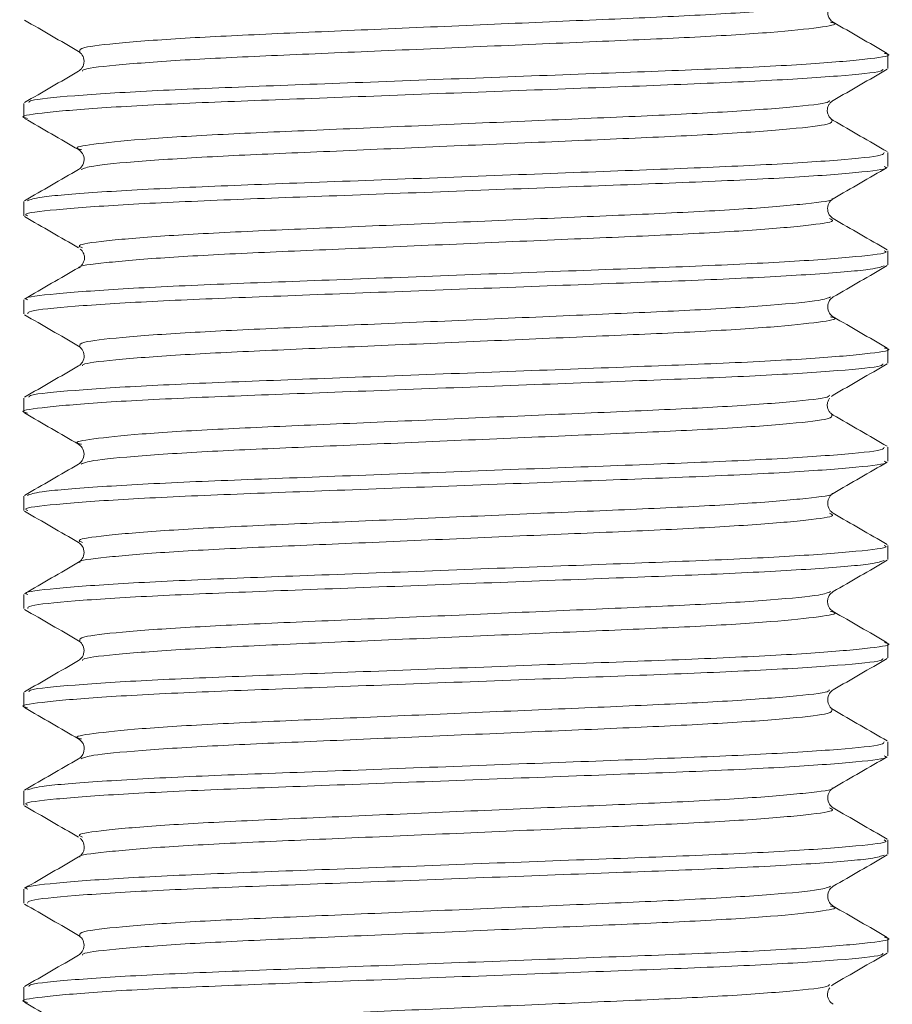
# Model space of a CAD drawing. Header units: millimetres. Extents: x 0 to 210, y 0 to 297.
# Tile 21 of 24: x 108 to 115, y 256 to 264. Entities that reach past the tile are written whole.
import ezdxf

# ---------------------------------------------------------------- set-up
doc = ezdxf.new("R2010")
doc.units = ezdxf.units.MM

msp = doc.modelspace()

# ---------------------------------------------------------------- linework, layer by layer
at = {"color": 179, "linetype": 'Continuous', "lineweight": 15}
for p, q in [((115.2844, 263.5478), (115.2844, 263.6678)), ((107.951, 263.2513), (107.951, 263.1313)), ((115.2844, 262.7148), (115.2844, 262.8344)), ((107.951, 262.4178), (107.951, 262.2978)), ((115.2844, 261.8813), (115.2844, 262.0013)), ((107.951, 261.5844), (107.951, 261.4648)), ((115.2844, 261.0478), (115.2844, 261.1678)), ((107.951, 260.7513), (107.951, 260.6313)), ((114.8058, 260.7637), (114.8191, 260.7753)), ((115.2844, 260.2148), (115.2844, 260.3344)), ((107.951, 259.9178), (107.951, 259.7978)), ((115.2844, 259.3813), (115.2844, 259.5013)), ((107.951, 259.0844), (107.951, 258.9648)), ((115.2844, 258.5478), (115.2844, 258.6678)), ((107.951, 258.2513), (107.951, 258.1313)), ((115.2844, 257.7148), (115.2844, 257.8344)), ((107.951, 257.4178), (107.951, 257.2978)), ((115.2844, 256.8813), (115.2844, 257.0013)), ((107.951, 256.5844), (107.951, 256.4648)), ((115.2844, 256.0478), (115.2844, 256.1678)), ((107.951, 255.7513), (107.951, 255.6312)), ((114.8057, 255.7627), (114.8191, 255.7752))]:
    msp.add_line(p, q, dxfattribs=at)
for points, knots in [([(114.7956, 264.1084), (114.774, 264.099), (114.7234, 264.077), (114.3219, 264.0384), (113.6859, 263.9978), (112.8693, 263.9629), (111.9445, 263.9228), (110.9837, 263.881), (110.0876, 263.843), (109.3202, 263.8068), (108.7514, 263.7652), (108.4205, 263.7256), (108.4249, 263.7027), (108.427, 263.692)], [0, 0, 0, 0, 0.070807, 0.166358, 0.260989, 0.352067, 0.446304, 0.54197, 0.634882, 0.726698, 0.822089, 0.91703, 1, 1, 1, 1]), ([(114.819, 263.9406), (114.8087, 263.948), (114.7894, 263.9619), (114.7671, 264.0167), (114.7813, 264.0787), (114.807, 264.0991), (114.8191, 264.1086)], [0, 0, 0, 0, 0.314055, 0.581047, 0.804138, 1, 1, 1, 1]), ([(107.9572, 263.9575), (108.0337, 263.9133), (108.1867, 263.8248), (108.3396, 263.7363), (108.4161, 263.692)], [0, 0, 0, 0, 0.500051, 1, 1, 1, 1]), ([(114.7964, 263.9407), (114.808, 263.9379), (114.8721, 263.9226), (114.7211, 263.8954), (114.3315, 263.8536), (113.6834, 263.813), (112.8699, 263.7781), (111.9443, 263.738), (110.9837, 263.6962), (110.0879, 263.6582), (109.3187, 263.6221), (108.7573, 263.5806), (108.4558, 263.5468), (108.4501, 263.5293), (108.4484, 263.5241)], [0, 0, 0, 0, 0.020581, 0.112961, 0.20858, 0.303278, 0.394419, 0.488723, 0.584456, 0.677434, 0.769314, 0.864771, 0.959779, 1, 1, 1, 1]), ([(115.2782, 263.6749), (115.2017, 263.7192), (115.0488, 263.8076), (114.8958, 263.8962), (114.8193, 263.9404)], [0, 0, 0, 0, 0.500051, 1, 1, 1, 1]), ([(107.9948, 263.2588), (107.9966, 263.2643), (108.0024, 263.2821), (108.3486, 263.3162), (108.9909, 263.3577), (109.8696, 263.3939), (110.8932, 263.4319), (111.9909, 263.4737), (113.0486, 263.5138), (113.9781, 263.5487), (114.7188, 263.5893), (115.1632, 263.6311), (115.3363, 263.658), (115.2653, 263.673), (115.2536, 263.6755)], [0, 0, 0, 0, 0.042694, 0.137673, 0.233102, 0.324958, 0.41791, 0.513615, 0.607891, 0.699009, 0.793679, 0.889269, 0.981624, 1, 1, 1, 1]), ([(108.4161, 263.692), (108.4275, 263.6833), (108.4505, 263.6658), (108.4681, 263.6079), (108.4505, 263.55), (108.4275, 263.5325), (108.4161, 263.5238)], [0, 0, 0, 0, 0.248556, 0.4999976, 0.7514416, 1, 1, 1, 1]), ([(115.2407, 263.5404), (115.2394, 263.535), (115.235, 263.5173), (114.8921, 263.4833), (114.2528, 263.4418), (113.3758, 263.4056), (112.3535, 263.3676), (111.256, 263.3259), (110.1974, 263.2857), (109.2662, 263.2508), (108.5231, 263.2103), (108.0751, 263.1684), (107.8999, 263.1413), (107.9706, 263.1262), (107.9829, 263.1236)], [0, 0, 0, 0, 0.041735, 0.136675, 0.232108, 0.323994, 0.416883, 0.512568, 0.606868, 0.697967, 0.792593, 0.888182, 0.980579, 1, 1, 1, 1]), ([(108.4161, 263.5237), (108.3396, 263.4795), (108.1867, 263.391), (108.0337, 263.3025), (107.9572, 263.2583)], [0, 0, 0, 0, 0.499949, 1, 1, 1, 1]), ([(114.8193, 263.2754), (114.8958, 263.3196), (115.0488, 263.4081), (115.2017, 263.4966), (115.2782, 263.5409)], [0, 0, 0, 0, 0.4999494, 1, 1, 1, 1]), ([(114.7872, 263.275), (114.7859, 263.27), (114.7814, 263.2526), (114.4828, 263.219), (113.9239, 263.1775), (113.1563, 263.1412), (112.2616, 263.1033), (111.3012, 263.0615), (110.3747, 263.0214), (109.5598, 262.9865), (108.9097, 262.9459), (108.5169, 262.9041), (108.3639, 262.8767), (108.4278, 262.8613), (108.44, 262.8584)], [0, 0, 0, 0, 0.039251, 0.134219, 0.229682, 0.321592, 0.414508, 0.510221, 0.604549, 0.695673, 0.790327, 0.885945, 0.978367, 1, 1, 1, 1]), ([(114.8193, 263.1071), (114.8112, 263.111), (114.8005, 263.1162), (114.7765, 263.1526), (114.7686, 263.181), (114.77, 263.2114), (114.781, 263.239), (114.7981, 263.2611), (114.8126, 263.2708), (114.8193, 263.2754)], [0, 0, 0, 0, 0.475009, 0.62903, 0.743334, 0.828864, 0.895694, 0.951395, 1, 1, 1, 1]), ([(107.9573, 263.1241), (108.0337, 263.0799), (108.1867, 262.9914), (108.3397, 262.9029), (108.4162, 262.8587)], [0, 0, 0, 0, 0.5000506, 1, 1, 1, 1]), ([(114.8073, 263.1071), (114.8101, 263.0966), (114.8161, 263.0738), (114.4887, 263.0343), (113.9223, 262.9927), (113.1567, 262.9565), (112.2615, 262.9186), (111.301, 262.8768), (110.3754, 262.8366), (109.5574, 262.8018), (108.919, 262.7612), (108.514, 262.7224), (108.4616, 262.7002), (108.4391, 262.6907)], [0, 0, 0, 0, 0.082, 0.176913, 0.272319, 0.364175, 0.457036, 0.552693, 0.646965, 0.738036, 0.832634, 0.928196, 1, 1, 1, 1]), ([(115.2782, 262.8416), (115.2017, 262.8858), (115.0487, 262.9743), (114.8958, 263.0628), (114.8193, 263.1071)], [0, 0, 0, 0, 0.5000505, 1, 1, 1, 1]), ([(107.9819, 262.4255), (108.0081, 262.4353), (108.0683, 262.4578), (108.5337, 262.4969), (109.2635, 262.5374), (110.1981, 262.5723), (111.2558, 262.6125), (112.3535, 262.6542), (113.376, 262.6921), (114.2519, 262.7284), (114.8955, 262.77), (115.2521, 262.8065), (115.2512, 262.8265), (115.2509, 262.8344)], [0, 0, 0, 0, 0.075452, 0.172887, 0.269341, 0.3622, 0.458321, 0.555853, 0.650537, 0.744197, 0.841474, 0.938247, 1, 1, 1, 1]), ([(108.4161, 262.8587), (108.4284, 262.8489), (108.4551, 262.8276), (108.4685, 262.7647), (108.4445, 262.71), (108.4263, 262.6974), (108.4161, 262.6904)], [0, 0, 0, 0, 0.181624, 0.395809, 0.663786, 1, 1, 1, 1]), ([(108.4161, 262.6904), (108.3396, 262.6462), (108.1867, 262.5577), (108.0337, 262.4692), (107.9572, 262.4249)], [0, 0, 0, 0, 0.4999495, 1, 1, 1, 1]), ([(115.2514, 262.7148), (115.2606, 262.7109), (115.2987, 262.6948), (115.0454, 262.664), (114.4992, 262.6222), (113.6863, 262.5833), (112.7065, 262.5478), (111.6239, 262.5065), (110.5406, 262.4651), (109.5592, 262.4296), (108.7441, 262.3908), (108.1944, 262.349), (107.9382, 262.318), (107.9754, 262.3018), (107.9846, 262.2978)], [0, 0, 0, 0, 0.02965, 0.123522, 0.219287, 0.312749, 0.404238, 0.499463, 0.594711, 0.686232, 0.779646, 0.875408, 0.969324, 1, 1, 1, 1]), ([(114.8193, 262.442), (114.8957, 262.4863), (115.0487, 262.5748), (115.2017, 262.6632), (115.2782, 262.7075)], [0, 0, 0, 0, 0.499949, 1, 1, 1, 1]), ([(114.8085, 262.442), (114.8101, 262.4409), (114.8308, 262.4275), (114.6114, 262.3996), (114.141, 262.3579), (113.4276, 262.319), (112.5706, 262.2835), (111.6231, 262.2422), (110.6752, 262.2008), (109.816, 262.1652), (109.104, 262.1265), (108.6179, 262.0847), (108.3876, 262.0508), (108.4323, 262.0318), (108.4483, 262.025)], [0, 0, 0, 0, 0.008144, 0.102025, 0.197801, 0.291271, 0.382768, 0.478003, 0.573262, 0.66479, 0.758212, 0.853985, 0.94791, 1, 1, 1, 1]), ([(114.8193, 262.2738), (114.8069, 262.2837), (114.7794, 262.3058), (114.7668, 262.3694), (114.7921, 262.4238), (114.8094, 262.4354), (114.8193, 262.442)], [0, 0, 0, 0, 0.1707259, 0.3777903, 0.6462587, 1, 1, 1, 1]), ([(107.9572, 262.2908), (108.0337, 262.2466), (108.1867, 262.1581), (108.3397, 262.0696), (108.4161, 262.0254)], [0, 0, 0, 0, 0.500051, 1, 1, 1, 1]), ([(114.787, 262.2741), (114.803, 262.2675), (114.8487, 262.2486), (114.6215, 262.2149), (114.1383, 262.1731), (113.4283, 262.1343), (112.5704, 262.0988), (111.6232, 262.0574), (110.675, 262.0161), (109.8166, 261.9805), (109.1014, 261.9417), (108.6277, 261.9), (108.4061, 261.8718), (108.4263, 261.8583), (108.4281, 261.8571)], [0, 0, 0, 0, 0.0510252, 0.1449046, 0.2406781, 0.3341466, 0.4256407, 0.5208739, 0.6161309, 0.707657, 0.8010772, 0.8968481, 0.990771, 1, 1, 1, 1]), ([(115.2782, 262.0083), (115.2017, 262.0525), (115.0487, 262.141), (114.8958, 262.2295), (114.8193, 262.2737)], [0, 0, 0, 0, 0.50005, 1, 1, 1, 1]), ([(107.9846, 261.5844), (107.9754, 261.5884), (107.9382, 261.6046), (108.1944, 261.6356), (108.7441, 261.6774), (109.5592, 261.7162), (110.5406, 261.7517), (111.6239, 261.7931), (112.7065, 261.8344), (113.6863, 261.8699), (114.4992, 261.9088), (115.0454, 261.9506), (115.2987, 261.9814), (115.2606, 261.9975), (115.2514, 262.0013)], [0, 0, 0, 0, 0.030676, 0.124592, 0.220354, 0.313768, 0.405289, 0.500537, 0.595762, 0.687251, 0.780713, 0.876478, 0.97035, 1, 1, 1, 1]), ([(108.4296, 262.0136), (108.4341, 262.0111), (108.4413, 262.0072), (108.4591, 261.9801), (108.4672, 261.952), (108.4658, 261.9215), (108.4547, 261.8935), (108.4374, 261.8714), (108.4229, 261.8616), (108.4161, 261.8571)], [0, 0, 0, 0, 0.338858, 0.536258, 0.680807, 0.787366, 0.869944, 0.939106, 1, 1, 1, 1]), ([(108.4161, 261.8571), (108.3396, 261.8128), (108.1867, 261.7243), (108.0337, 261.6358), (107.9572, 261.5916)], [0, 0, 0, 0, 0.49995, 1, 1, 1, 1]), ([(115.2526, 261.8736), (115.2275, 261.864), (115.1695, 261.8417), (114.7085, 261.8027), (113.9814, 261.7621), (113.0486, 261.7272), (111.9919, 261.6871), (110.8939, 261.6454), (109.8701, 261.6073), (108.9922, 261.5712), (108.3456, 261.5296), (107.985, 261.4929), (107.9843, 261.4727), (107.984, 261.4648)], [0, 0, 0, 0, 0.074359, 0.171782, 0.268272, 0.361138, 0.457221, 0.554763, 0.649502, 0.743118, 0.840377, 0.937181, 1, 1, 1, 1]), ([(114.8193, 261.6087), (114.8958, 261.6529), (115.0487, 261.7415), (115.2017, 261.8299), (115.2782, 261.8742)], [0, 0, 0, 0, 0.4999495, 1, 1, 1, 1]), ([(114.7955, 261.6084), (114.774, 261.599), (114.7235, 261.577), (114.3223, 261.5384), (113.6864, 261.4978), (112.8699, 261.4629), (111.9451, 261.4228), (110.9844, 261.381), (110.0881, 261.343), (109.3207, 261.3069), (108.7517, 261.2653), (108.4206, 261.2256), (108.4249, 261.2027), (108.4269, 261.192)], [0, 0, 0, 0, 0.070728, 0.166278, 0.260912, 0.35199, 0.446225, 0.541892, 0.634807, 0.726621, 0.82201, 0.916953, 1, 1, 1, 1]), ([(114.8193, 261.4404), (114.8079, 261.4491), (114.7849, 261.4667), (114.7673, 261.5246), (114.7849, 261.5824), (114.8079, 261.6), (114.8193, 261.6087)], [0, 0, 0, 0, 0.248556, 0.499998, 0.751442, 1, 1, 1, 1]), ([(107.9572, 261.4575), (108.0337, 261.4133), (108.1867, 261.3248), (108.3396, 261.2363), (108.4161, 261.192)], [0, 0, 0, 0, 0.50005, 1, 1, 1, 1]), ([(114.7963, 261.4407), (114.808, 261.4379), (114.8722, 261.4227), (114.7213, 261.3955), (114.3318, 261.3537), (113.6839, 261.313), (112.8705, 261.2781), (111.945, 261.238), (110.9843, 261.1963), (110.0885, 261.1583), (109.3192, 261.1221), (108.7576, 261.0806), (108.4559, 261.0468), (108.4502, 261.0293), (108.4485, 261.0241)], [0, 0, 0, 0, 0.02056, 0.112938, 0.208557, 0.303258, 0.394402, 0.488704, 0.58444, 0.677421, 0.7693, 0.864758, 0.959769, 1, 1, 1, 1]), ([(115.2782, 261.1749), (115.2017, 261.2192), (115.0487, 261.3077), (114.8958, 261.3962), (114.8193, 261.4404)], [0, 0, 0, 0, 0.50005, 1, 1, 1, 1]), ([(107.9949, 260.7588), (107.9967, 260.7643), (108.0025, 260.7822), (108.349, 260.8163), (108.9914, 260.8578), (109.8703, 260.8939), (110.8939, 260.9319), (111.9917, 260.9737), (113.0493, 261.0138), (113.9787, 261.0487), (114.7193, 261.0893), (115.1634, 261.1311), (115.3363, 261.158), (115.2653, 261.173), (115.2536, 261.1755)], [0, 0, 0, 0, 0.042703, 0.137686, 0.233115, 0.324969, 0.417925, 0.513631, 0.607906, 0.699025, 0.793699, 0.889288, 0.981642, 1, 1, 1, 1]), ([(108.4164, 261.1919), (108.4265, 261.1848), (108.4447, 261.1721), (108.4685, 261.1176), (108.4551, 261.0547), (108.4285, 261.0336), (108.4163, 261.0239)], [0, 0, 0, 0, 0.33328, 0.601478, 0.816701, 1, 1, 1, 1]), ([(115.2407, 261.0403), (115.2394, 261.035), (115.2351, 261.0173), (114.8924, 260.9834), (114.2533, 260.9418), (113.3765, 260.9056), (112.3542, 260.8677), (111.2567, 260.8259), (110.1981, 260.7857), (109.2668, 260.7509), (108.5235, 260.7103), (108.0754, 260.6685), (107.8999, 260.6413), (107.9706, 260.6263), (107.9829, 260.6236)], [0, 0, 0, 0, 0.041642, 0.13659, 0.232035, 0.323933, 0.416829, 0.512523, 0.606835, 0.697944, 0.792578, 0.888178, 0.980587, 1, 1, 1, 1]), ([(108.4161, 261.0238), (108.3397, 260.9795), (108.1867, 260.891), (108.0337, 260.8025), (107.9572, 260.7583)], [0, 0, 0, 0, 0.4999494, 1, 1, 1, 1]), ([(114.8193, 260.7754), (114.8958, 260.8196), (115.0487, 260.9081), (115.2017, 260.9966), (115.2782, 261.0408)], [0, 0, 0, 0, 0.4999495, 1, 1, 1, 1]), ([(114.7872, 260.775), (114.7859, 260.77), (114.7814, 260.7526), (114.483, 260.719), (113.9243, 260.6775), (113.1568, 260.6413), (112.2622, 260.6033), (111.3018, 260.5616), (110.3753, 260.5214), (109.5603, 260.4865), (108.9101, 260.446), (108.5171, 260.4041), (108.364, 260.3767), (108.4278, 260.3613), (108.4399, 260.3584)], [0, 0, 0, 0, 0.0391596, 0.1341364, 0.2296103, 0.3215334, 0.4144557, 0.5101794, 0.6045195, 0.6956527, 0.7903147, 0.8859441, 0.9783798, 1, 1, 1, 1]), ([(114.8193, 260.6071), (114.8125, 260.6117), (114.798, 260.6213), (114.784, 260.6392), (114.7757, 260.6555), (114.7691, 260.6754), (114.7679, 260.7025), (114.7763, 260.731), (114.7846, 260.7427), (114.7894, 260.7494)], [0, 0, 0, 0, 0.0919843, 0.1950322, 0.2530608, 0.3176899, 0.4765918, 0.695938, 1, 1, 1, 1]), ([(107.9572, 260.6242), (108.0337, 260.5799), (108.1867, 260.4915), (108.3396, 260.403), (108.4161, 260.3587)], [0, 0, 0, 0, 0.50005, 1, 1, 1, 1]), ([(114.8073, 260.6072), (114.8101, 260.5966), (114.8162, 260.5738), (114.489, 260.5344), (113.9228, 260.4927), (113.1572, 260.4565), (112.2622, 260.4186), (111.3017, 260.3768), (110.376, 260.3367), (109.5579, 260.3018), (108.9194, 260.2612), (108.5141, 260.2224), (108.4616, 260.2002), (108.439, 260.1907)], [0, 0, 0, 0, 0.082004, 0.176905, 0.272303, 0.364152, 0.457, 0.552648, 0.646912, 0.737973, 0.832559, 0.928112, 1, 1, 1, 1]), ([(115.2782, 260.3416), (115.2017, 260.3859), (115.0487, 260.4744), (114.8957, 260.5629), (114.8192, 260.6071)], [0, 0, 0, 0, 0.500051, 1, 1, 1, 1]), ([(107.9818, 259.9255), (108.0081, 259.9353), (108.0684, 259.9578), (108.5341, 259.9969), (109.2641, 260.0375), (110.1988, 260.0723), (111.2565, 260.1125), (112.3542, 260.1543), (113.3767, 260.1922), (114.2524, 260.2284), (114.8958, 260.27), (115.2523, 260.3065), (115.2512, 260.3266), (115.2508, 260.3344)], [0, 0, 0, 0, 0.075545, 0.172978, 0.269427, 0.362283, 0.458403, 0.555933, 0.65061, 0.74427, 0.841545, 0.938314, 1, 1, 1, 1]), ([(108.4158, 260.3589), (108.4273, 260.3501), (108.4504, 260.3325), (108.4681, 260.2746), (108.4505, 260.2167), (108.4273, 260.199), (108.4158, 260.1902)], [0, 0, 0, 0, 0.248382, 0.499987, 0.751606, 1, 1, 1, 1]), ([(108.4161, 260.1904), (108.3396, 260.1462), (108.1867, 260.0576), (108.0337, 259.9692), (107.9572, 259.9249)], [0, 0, 0, 0, 0.499949, 1, 1, 1, 1]), ([(115.2514, 260.2148), (115.2606, 260.2109), (115.2987, 260.1948), (115.0457, 260.164), (114.4997, 260.1222), (113.6869, 260.0834), (112.7072, 260.0479), (111.6246, 260.0065), (110.5413, 259.9652), (109.5598, 259.9296), (108.7446, 259.8908), (108.1947, 259.8491), (107.9382, 259.818), (107.9754, 259.8018), (107.9846, 259.7978)], [0, 0, 0, 0, 0.029588, 0.123457, 0.219222, 0.312687, 0.404174, 0.499397, 0.594647, 0.68617, 0.779581, 0.875343, 0.969261, 1, 1, 1, 1]), ([(114.8193, 259.942), (114.8958, 259.9863), (115.0487, 260.0748), (115.2017, 260.1633), (115.2782, 260.2075)], [0, 0, 0, 0, 0.49995, 1, 1, 1, 1]), ([(114.8085, 259.942), (114.8102, 259.9409), (114.8309, 259.9276), (114.6116, 259.8996), (114.1414, 259.8579), (113.4282, 259.819), (112.5713, 259.7835), (111.6237, 259.7422), (110.6758, 259.7008), (109.8165, 259.6653), (109.1044, 259.6265), (108.6181, 259.5847), (108.3877, 259.5508), (108.4323, 259.5318), (108.4482, 259.525)], [0, 0, 0, 0, 0.008137, 0.102013, 0.197787, 0.291258, 0.38275, 0.477981, 0.573239, 0.664767, 0.758184, 0.853955, 0.94788, 1, 1, 1, 1]), ([(114.8198, 259.7735), (114.8082, 259.7823), (114.785, 259.7999), (114.7673, 259.8579), (114.785, 259.9158), (114.8082, 259.9335), (114.8197, 259.9423)], [0, 0, 0, 0, 0.248317, 0.499993, 0.751677, 1, 1, 1, 1]), ([(107.9572, 259.7908), (108.0337, 259.7466), (108.1867, 259.6581), (108.3396, 259.5696), (108.4161, 259.5254)], [0, 0, 0, 0, 0.50005, 1, 1, 1, 1]), ([(114.7869, 259.7741), (114.803, 259.7675), (114.8488, 259.7486), (114.6217, 259.7149), (114.1387, 259.6731), (113.4289, 259.6343), (112.5711, 259.5988), (111.6238, 259.5574), (110.6756, 259.5161), (109.8172, 259.4805), (109.1018, 259.4418), (108.628, 259.4), (108.4062, 259.3718), (108.4264, 259.3583), (108.4282, 259.3571)], [0, 0, 0, 0, 0.050957, 0.144834, 0.240608, 0.334081, 0.425574, 0.520806, 0.616065, 0.707594, 0.801012, 0.896784, 0.99071, 1, 1, 1, 1]), ([(115.2782, 259.5083), (115.2017, 259.5525), (115.0487, 259.641), (114.8958, 259.7295), (114.8193, 259.7737)], [0, 0, 0, 0, 0.500051, 1, 1, 1, 1]), ([(107.9846, 259.0844), (107.9754, 259.0884), (107.9382, 259.1046), (108.1947, 259.1356), (108.7446, 259.1774), (109.5598, 259.2162), (110.5413, 259.2517), (111.6246, 259.2931), (112.7072, 259.3345), (113.6869, 259.37), (114.4997, 259.4088), (115.0457, 259.4506), (115.2987, 259.4814), (115.2606, 259.4975), (115.2514, 259.5013)], [0, 0, 0, 0, 0.030739, 0.124657, 0.220419, 0.31383, 0.405353, 0.500603, 0.595826, 0.687313, 0.780778, 0.876543, 0.970412, 1, 1, 1, 1]), ([(108.416, 259.5254), (108.4275, 259.5167), (108.4505, 259.4991), (108.4681, 259.4412), (108.4505, 259.3833), (108.4274, 259.3657), (108.4159, 259.357)], [0, 0, 0, 0, 0.248493, 0.500016, 0.751523, 1, 1, 1, 1]), ([(108.4161, 259.3571), (108.3396, 259.3128), (108.1867, 259.2243), (108.0337, 259.1358), (107.9572, 259.0916)], [0, 0, 0, 0, 0.499949, 1, 1, 1, 1]), ([(115.2525, 259.3736), (115.2275, 259.364), (115.1697, 259.3417), (114.7089, 259.3028), (113.982, 259.2621), (113.0493, 259.2272), (111.9926, 259.1872), (110.8947, 259.1454), (109.8707, 259.1074), (108.9928, 259.0712), (108.3459, 259.0297), (107.9851, 258.9929), (107.9843, 258.9727), (107.984, 258.9648)], [0, 0, 0, 0, 0.074305, 0.171726, 0.268216, 0.361082, 0.457162, 0.554703, 0.649443, 0.743056, 0.840312, 0.937117, 1, 1, 1, 1]), ([(114.8193, 259.1087), (114.8958, 259.153), (115.0487, 259.2415), (115.2017, 259.3299), (115.2782, 259.3742)], [0, 0, 0, 0, 0.4999495, 1, 1, 1, 1]), ([(114.7955, 259.1084), (114.7741, 259.0991), (114.7236, 259.077), (114.3226, 259.0384), (113.6869, 258.9978), (112.8705, 258.9629), (111.9458, 258.9228), (110.985, 258.8811), (110.0887, 258.843), (109.3212, 258.8069), (108.752, 258.7653), (108.4207, 258.7256), (108.4249, 258.7027), (108.4268, 258.692)], [0, 0, 0, 0, 0.070673, 0.166222, 0.260857, 0.351936, 0.446168, 0.541835, 0.634753, 0.726563, 0.821951, 0.916895, 1, 1, 1, 1]), ([(114.8191, 258.9405), (114.8102, 258.9458), (114.7953, 258.9545), (114.7694, 259.0037), (114.7727, 259.0474), (114.7855, 259.0815), (114.8063, 259.0983), (114.8192, 259.1086)], [0, 0, 0, 0, 0.405758, 0.675307, 0.776005, 0.861092, 1, 1, 1, 1]), ([(107.9572, 258.9575), (108.0337, 258.9133), (108.1867, 258.8248), (108.3396, 258.7363), (108.4161, 258.692)], [0, 0, 0, 0, 0.500051, 1, 1, 1, 1]), ([(114.7964, 258.9407), (114.8081, 258.9379), (114.8722, 258.9227), (114.7215, 258.8955), (114.3322, 258.8537), (113.6844, 258.813), (112.8711, 258.7782), (111.9456, 258.7381), (110.9849, 258.6963), (110.0891, 258.6583), (109.3197, 258.6221), (108.7579, 258.5806), (108.456, 258.5468), (108.4502, 258.5293), (108.4485, 258.5241)], [0, 0, 0, 0, 0.020486, 0.112858, 0.208473, 0.303173, 0.394313, 0.48861, 0.584343, 0.677325, 0.769198, 0.864652, 0.959661, 1, 1, 1, 1]), ([(115.2782, 258.6749), (115.2017, 258.7192), (115.0487, 258.8077), (114.8958, 258.8962), (114.8193, 258.9404)], [0, 0, 0, 0, 0.50005, 1, 1, 1, 1]), ([(107.9949, 258.2588), (107.9967, 258.2643), (108.0026, 258.2822), (108.3493, 258.3163), (108.9919, 258.3578), (109.8709, 258.394), (110.8947, 258.432), (111.9924, 258.4737), (113.05, 258.5138), (113.9792, 258.5487), (114.7197, 258.5893), (115.1636, 258.6312), (115.3364, 258.6581), (115.2654, 258.673), (115.2536, 258.6755)], [0, 0, 0, 0, 0.042808, 0.137789, 0.233214, 0.325063, 0.418019, 0.513723, 0.607992, 0.699109, 0.793782, 0.889368, 0.981715, 1, 1, 1, 1]), ([(108.4164, 258.6919), (108.4272, 258.6838), (108.4482, 258.6681), (108.4682, 258.6124), (108.4525, 258.5521), (108.4281, 258.533), (108.4164, 258.5239)], [0, 0, 0, 0, 0.2826999, 0.5450048, 0.7814247, 1, 1, 1, 1]), ([(115.2407, 258.5404), (115.2394, 258.535), (115.2352, 258.5173), (114.8927, 258.4834), (114.2538, 258.4418), (113.3771, 258.4056), (112.3549, 258.3677), (111.2575, 258.3259), (110.1987, 258.2858), (109.2673, 258.2509), (108.524, 258.2103), (108.0756, 258.1685), (107.9, 258.1413), (107.9706, 258.1263), (107.9829, 258.1236)], [0, 0, 0, 0, 0.041603, 0.136551, 0.231998, 0.3239, 0.416794, 0.512489, 0.606805, 0.697915, 0.792548, 0.88815, 0.980565, 1, 1, 1, 1]), ([(108.4161, 258.5237), (108.3396, 258.4795), (108.1867, 258.391), (108.0337, 258.3025), (107.9572, 258.2583)], [0, 0, 0, 0, 0.49995, 1, 1, 1, 1]), ([(114.8193, 258.2754), (114.8958, 258.3196), (115.0488, 258.4081), (115.2017, 258.4966), (115.2782, 258.5409)], [0, 0, 0, 0, 0.499949, 1, 1, 1, 1]), ([(114.7872, 258.275), (114.7859, 258.27), (114.7816, 258.2526), (114.4833, 258.2191), (113.9248, 258.1775), (113.1574, 258.1413), (112.2629, 258.1034), (111.3025, 258.0616), (110.3759, 258.0214), (109.5608, 257.9866), (108.9104, 257.946), (108.5173, 257.9042), (108.364, 257.8767), (108.4278, 257.8613), (108.4399, 257.8584)], [0, 0, 0, 0, 0.0391174, 0.1340938, 0.2295701, 0.3214973, 0.4144177, 0.5101422, 0.604486, 0.6956201, 0.7902814, 0.8859129, 0.9783534, 1, 1, 1, 1]), ([(114.8193, 258.1071), (114.8079, 258.1158), (114.7849, 258.1334), (114.7673, 258.1912), (114.7849, 258.2491), (114.8079, 258.2666), (114.8193, 258.2754)], [0, 0, 0, 0, 0.2485608, 0.5000035, 0.7514427, 1, 1, 1, 1]), ([(107.9572, 258.1242), (108.0337, 258.0799), (108.1867, 257.9915), (108.3396, 257.903), (108.4161, 257.8587)], [0, 0, 0, 0, 0.5000506, 1, 1, 1, 1]), ([(114.8072, 258.1071), (114.81, 258.0966), (114.8163, 258.0739), (114.4893, 258.0344), (113.9233, 257.9927), (113.1578, 257.9565), (112.2628, 257.9186), (111.3023, 257.8768), (110.3766, 257.8367), (109.5584, 257.8018), (108.9197, 257.7612), (108.5143, 257.7224), (108.4616, 257.7002), (108.439, 257.6907)], [0, 0, 0, 0, 0.081872, 0.176783, 0.272193, 0.364056, 0.456912, 0.55257, 0.646848, 0.737919, 0.832515, 0.92808, 1, 1, 1, 1]), ([(115.2782, 257.8416), (115.2017, 257.8858), (115.0487, 257.9743), (114.8958, 258.0628), (114.8193, 258.1071)], [0, 0, 0, 0, 0.50005, 1, 1, 1, 1]), ([(107.9818, 257.4255), (108.0082, 257.4353), (108.0686, 257.4578), (108.5345, 257.4969), (109.2647, 257.5375), (110.1995, 257.5724), (111.2573, 257.6125), (112.3549, 257.6543), (113.3773, 257.6922), (114.2529, 257.7284), (114.8962, 257.77), (115.2524, 257.8065), (115.2512, 257.8266), (115.2508, 257.8344)], [0, 0, 0, 0, 0.07557, 0.173008, 0.269459, 0.362318, 0.458446, 0.555979, 0.650657, 0.744324, 0.841604, 0.938376, 1, 1, 1, 1]), ([(108.4161, 257.8587), (108.4291, 257.8482), (108.4502, 257.8312), (108.463, 257.797), (108.4663, 257.7529), (108.4394, 257.7036), (108.4249, 257.6954), (108.4161, 257.6904)], [0, 0, 0, 0, 0.132586, 0.214937, 0.313501, 0.582623, 1, 1, 1, 1]), ([(108.4161, 257.6904), (108.3397, 257.6462), (108.1867, 257.5577), (108.0337, 257.4692), (107.9572, 257.4249)], [0, 0, 0, 0, 0.49995, 1, 1, 1, 1]), ([(115.2515, 257.7148), (115.2606, 257.7109), (115.2988, 257.6948), (115.0459, 257.664), (114.5001, 257.6222), (113.6876, 257.5834), (112.7079, 257.5479), (111.6254, 257.5066), (110.542, 257.4652), (109.5604, 257.4296), (108.7451, 257.3909), (108.195, 257.3491), (107.9383, 257.318), (107.9755, 257.3018), (107.9846, 257.2978)], [0, 0, 0, 0, 0.029525, 0.123392, 0.219157, 0.312625, 0.40411, 0.499332, 0.594584, 0.686109, 0.779516, 0.875278, 0.969199, 1, 1, 1, 1]), ([(114.8193, 257.442), (114.8957, 257.4863), (115.0487, 257.5748), (115.2017, 257.6632), (115.2782, 257.7075)], [0, 0, 0, 0, 0.499949, 1, 1, 1, 1]), ([(114.8087, 257.442), (114.8103, 257.4409), (114.831, 257.4276), (114.6118, 257.3996), (114.1418, 257.3579), (113.4287, 257.3191), (112.5719, 257.2836), (111.6244, 257.2422), (110.6765, 257.2009), (109.817, 257.1653), (109.1048, 257.1266), (108.6184, 257.0847), (108.3877, 257.0508), (108.4323, 257.0318), (108.4483, 257.025)], [0, 0, 0, 0, 0.008005, 0.101881, 0.197656, 0.291132, 0.382625, 0.477857, 0.573118, 0.66465, 0.758066, 0.853839, 0.947769, 1, 1, 1, 1]), ([(114.8193, 257.2738), (114.8078, 257.2826), (114.7843, 257.3006), (114.7673, 257.3592), (114.7856, 257.4164), (114.808, 257.4335), (114.8193, 257.442)], [0, 0, 0, 0, 0.239463, 0.486833, 0.742008, 1, 1, 1, 1]), ([(107.9572, 257.2908), (108.0337, 257.2466), (108.1867, 257.1581), (108.3397, 257.0696), (108.4161, 257.0253)], [0, 0, 0, 0, 0.500051, 1, 1, 1, 1]), ([(114.7869, 257.2741), (114.803, 257.2675), (114.8489, 257.2487), (114.6219, 257.215), (114.1392, 257.1731), (113.4294, 257.1343), (112.5717, 257.0988), (111.6245, 257.0575), (110.6763, 257.0161), (109.8177, 256.9805), (109.1022, 256.9418), (108.6282, 256.9), (108.4063, 256.8719), (108.4265, 256.8584), (108.4283, 256.8571)], [0, 0, 0, 0, 0.050949, 0.1448216, 0.2405939, 0.3340667, 0.4255557, 0.5207845, 0.6160427, 0.7075714, 0.8009842, 0.8967532, 0.9906799, 1, 1, 1, 1]), ([(115.2782, 257.0083), (115.2017, 257.0525), (115.0487, 257.141), (114.8957, 257.2295), (114.8193, 257.2738)], [0, 0, 0, 0, 0.500051, 1, 1, 1, 1]), ([(107.9846, 256.5844), (107.9755, 256.5884), (107.9383, 256.6046), (108.195, 256.6357), (108.7451, 256.6775), (109.5604, 256.7162), (110.542, 256.7518), (111.6254, 256.7931), (112.7079, 256.8345), (113.6876, 256.87), (114.5001, 256.9088), (115.0459, 256.9506), (115.2988, 256.9814), (115.2606, 256.9975), (115.2515, 257.0013)], [0, 0, 0, 0, 0.030801, 0.124722, 0.220484, 0.313891, 0.405416, 0.500668, 0.59589, 0.687375, 0.780843, 0.876608, 0.970475, 1, 1, 1, 1]), ([(108.4296, 257.0129), (108.4344, 257.0097), (108.4448, 257.003), (108.4665, 256.9641), (108.4635, 256.9191), (108.4529, 256.8923), (108.4364, 256.8708), (108.4226, 256.8615), (108.4161, 256.8571)], [0, 0, 0, 0, 0.292617, 0.627028, 0.746132, 0.844099, 0.927141, 1, 1, 1, 1]), ([(108.4161, 256.8571), (108.3398, 256.8129), (108.1868, 256.7244), (108.0339, 256.636), (107.9573, 256.5916)], [0, 0, 0, 0, 0.4990248, 1, 1, 1, 1]), ([(115.2524, 256.8736), (115.2275, 256.864), (115.1698, 256.8417), (114.7093, 256.8028), (113.9826, 256.7622), (113.0499, 256.7273), (111.9934, 256.6872), (110.8954, 256.6454), (109.8714, 256.6074), (108.9933, 256.5713), (108.3463, 256.5297), (107.9852, 256.493), (107.9843, 256.4727), (107.9839, 256.4648)], [0, 0, 0, 0, 0.074215, 0.171638, 0.268133, 0.361002, 0.457081, 0.554626, 0.649372, 0.742984, 0.840242, 0.937051, 1, 1, 1, 1]), ([(114.8193, 256.6087), (114.8958, 256.6529), (115.0487, 256.7414), (115.2017, 256.8299), (115.2782, 256.8742)], [0, 0, 0, 0, 0.49995, 1, 1, 1, 1]), ([(114.7954, 256.6084), (114.774, 256.5991), (114.7237, 256.5771), (114.323, 256.5385), (113.6874, 256.4978), (112.8711, 256.4629), (111.9464, 256.4228), (110.9856, 256.3811), (110.0893, 256.3431), (109.3216, 256.3069), (108.7523, 256.2653), (108.4207, 256.2256), (108.4248, 256.2027), (108.4268, 256.192)], [0, 0, 0, 0, 0.070584, 0.166134, 0.260772, 0.351852, 0.446083, 0.541752, 0.634675, 0.726484, 0.821872, 0.916819, 1, 1, 1, 1]), ([(114.8193, 256.4404), (114.8079, 256.4491), (114.7849, 256.4667), (114.7673, 256.5246), (114.7849, 256.5824), (114.8079, 256.6), (114.8193, 256.6087)], [0, 0, 0, 0, 0.248557, 0.499997, 0.75144, 1, 1, 1, 1]), ([(107.9572, 256.4575), (108.0337, 256.4133), (108.1867, 256.3248), (108.3396, 256.2363), (108.4161, 256.192)], [0, 0, 0, 0, 0.50005, 1, 1, 1, 1]), ([(114.7965, 256.4407), (114.8081, 256.4379), (114.8722, 256.4227), (114.7216, 256.3955), (114.3326, 256.3537), (113.6849, 256.3131), (112.8717, 256.2782), (111.9463, 256.2381), (110.9856, 256.1963), (110.0897, 256.1583), (109.3201, 256.1222), (108.7581, 256.0806), (108.4561, 256.0469), (108.4502, 256.0293), (108.4485, 256.0241)], [0, 0, 0, 0, 0.0204015, 0.1127719, 0.2083875, 0.3030914, 0.3942342, 0.4885303, 0.5842653, 0.6772519, 0.7691242, 0.8645782, 0.959591, 1, 1, 1, 1]), ([(115.2782, 256.1749), (115.2017, 256.2192), (115.0488, 256.3077), (114.8958, 256.3962), (114.8193, 256.4404)], [0, 0, 0, 0, 0.500051, 1, 1, 1, 1]), ([(107.9949, 255.7588), (107.9967, 255.7643), (108.0027, 255.7822), (108.3496, 255.8163), (108.9924, 255.8578), (109.8716, 255.894), (110.8954, 255.932), (111.9932, 255.9738), (113.0507, 256.0139), (113.9798, 256.0487), (114.7201, 256.0894), (115.1638, 256.1312), (115.3364, 256.1581), (115.2654, 256.173), (115.2537, 256.1755)], [0, 0, 0, 0, 0.042879, 0.137864, 0.23329, 0.325138, 0.418099, 0.513805, 0.608074, 0.699193, 0.79387, 0.889457, 0.981802, 1, 1, 1, 1]), ([(108.4164, 256.1919), (108.4279, 256.183), (108.4514, 256.1648), (108.4681, 256.106), (108.4496, 256.0491), (108.4275, 256.0324), (108.4164, 256.0239)], [0, 0, 0, 0, 0.235757, 0.481178, 0.737726, 1, 1, 1, 1]), ([(115.2407, 256.0404), (115.2395, 256.035), (115.2353, 256.0173), (114.8931, 255.9834), (114.2543, 255.9419), (113.3778, 255.9056), (112.3557, 255.8677), (111.2582, 255.826), (110.1994, 255.7858), (109.2679, 255.7509), (108.5244, 255.7103), (108.0757, 255.6685), (107.9, 255.6414), (107.9707, 255.6263), (107.983, 255.6236)], [0, 0, 0, 0, 0.041518, 0.136462, 0.231909, 0.323812, 0.416701, 0.512394, 0.60671, 0.697818, 0.792447, 0.888048, 0.980465, 1, 1, 1, 1]), ([(108.4161, 256.0237), (108.3396, 255.9795), (108.1867, 255.891), (108.0337, 255.8025), (107.9572, 255.7583)], [0, 0, 0, 0, 0.499949, 1, 1, 1, 1]), ([(114.8193, 255.7754), (114.8958, 255.8196), (115.0487, 255.9081), (115.2017, 255.9966), (115.2782, 256.0408)], [0, 0, 0, 0, 0.49995, 1, 1, 1, 1]), ([(114.7872, 255.775), (114.7859, 255.77), (114.7817, 255.7526), (114.4836, 255.7191), (113.9253, 255.6775), (113.158, 255.6413), (112.2635, 255.6034), (111.3031, 255.5616), (110.3765, 255.5215), (109.5613, 255.4866), (108.9108, 255.446), (108.5174, 255.4042), (108.364, 255.3767), (108.4278, 255.3613), (108.44, 255.3584)], [0, 0, 0, 0, 0.039035, 0.134008, 0.229483, 0.321412, 0.414327, 0.510049, 0.604394, 0.695526, 0.790183, 0.885814, 0.978256, 1, 1, 1, 1]), ([(114.8192, 255.6072), (114.8061, 255.6177), (114.7849, 255.6349), (114.7722, 255.6689), (114.7692, 255.7138), (114.781, 255.7333), (114.7896, 255.7475)], [0, 0, 0, 0, 0.224196, 0.364423, 0.533394, 1, 1, 1, 1]), ([(107.9572, 255.6242), (108.0337, 255.5799), (108.1867, 255.4915), (108.3396, 255.4029), (108.4161, 255.3587)], [0, 0, 0, 0, 0.50005, 1, 1, 1, 1])]:
    msp.add_open_spline(points, degree=3, knots=knots, dxfattribs=at)

doc.saveas('drawing.dxf')
